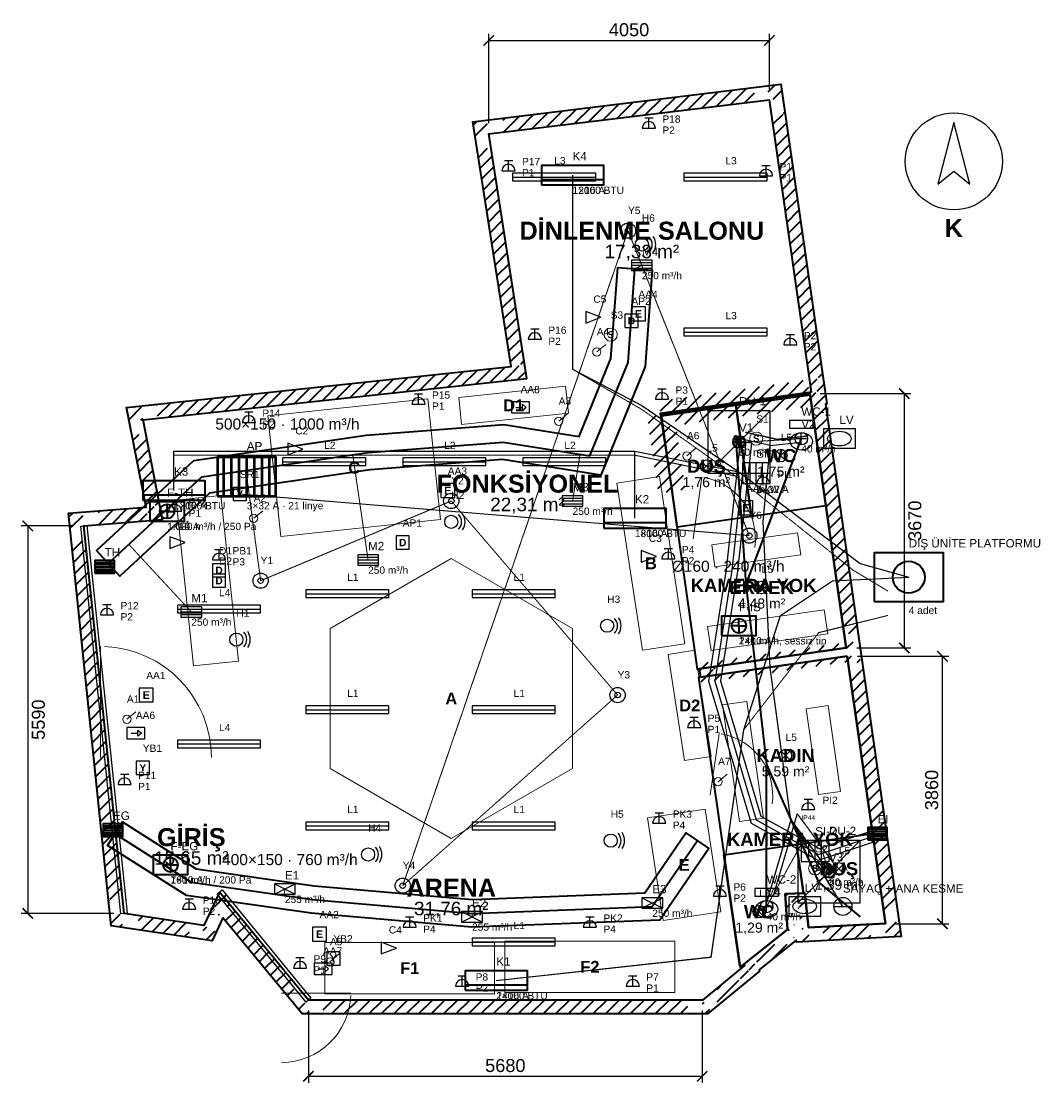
# Model space of a CAD drawing. Header units: millimetres. Extents: x -904 to 13833, y -1194 to 14122.
import ezdxf
from ezdxf.enums import TextEntityAlignment as Align

# ---------------------------------------------------------------- set-up
doc = ezdxf.new("R2010")
doc.units = ezdxf.units.MM
doc.linetypes.add('DASHED', pattern=[1.524, 1.27, -0.254])
for name, color, linetype, lineweight in [('A-CEPHE', 5, 'Continuous', 25), ('A-DUVAR-MEVCUT', 8, 'Continuous', 35), ('A-DUVAR-YENI', 1, 'Continuous', 35), ('A-EKIPMAN', 9, 'Continuous', 18), ('A-KAPI', 8, 'Continuous', 18), ('A-MOBILYA', 9, 'Continuous', 18), ('A-YAZI', 8, 'Continuous', 13), ('E-AYD-ACIL', 3, 'Continuous', 25), ('E-AYD-ANAHTAR', 2, 'Continuous', 18), ('E-AYD-ARMATUR', 2, 'Continuous', 25), ('E-AYD-DOWNLIGHT', 2, 'Continuous', 25), ('E-KUVVET-CIHAZ', 5, 'Continuous', 25), ('E-KUVVET-PRIZ', 5, 'Continuous', 25), ('E-PANO', 7, 'Continuous', 50), ('E-YAZI', 7, 'Continuous', 13), ('E-ZAYIF-KAMERA', 6, 'Continuous', 25), ('E-ZAYIF-LINYE', 6, 'DASHED', 13), ('E-ZAYIF-SES', 6, 'Continuous', 25), ('E-ZAYIF-VERI', 6, 'Continuous', 25), ('E-ZAYIF-YANGIN', 1, 'Continuous', 25), ('G-KUZEY', 7, 'Continuous', 25), ('G-OLCU', 7, 'Continuous', 13), ('M-HAVA-BESLEME', 3, 'Continuous', 35), ('M-HAVA-BRANSMAN', 3, 'DASHED', 18), ('M-HAVA-CIHAZ', 2, 'Continuous', 35), ('M-HAVA-EGZOZ', 1, 'Continuous', 35), ('M-HAVA-ISLAK', 6, 'Continuous', 25), ('M-HAVA-MENFEZ', 3, 'Continuous', 25), ('M-KLIMA-BAKIR', 4, 'Continuous', 25), ('M-KLIMA-DIS', 4, 'Continuous', 35), ('M-KLIMA-DRENAJ', 4, 'DASHED', 18), ('M-KLIMA-IC', 4, 'Continuous', 35), ('M-SIHHI-CIHAZ', 8, 'Continuous', 25), ('M-SIHHI-PIS', 8, 'Continuous', 35), ('M-SIHHI-SICAK', 30, 'DASHED', 25), ('M-SIHHI-TEMIZ', 5, 'Continuous', 25), ('M-YAZI', 7, 'Continuous', 13)]:
    doc.layers.add(name, color=color, linetype=linetype, lineweight=lineweight)
doc.styles.add('GYM', font='arial.ttf')
doc.styles.add('GYM-B', font='arialbd.ttf')
doc.dimstyles.new('GYM-75', dxfattribs={"dimscale": 75, "dimtxt": 2.5, "dimasz": 2, "dimexe": 1.25, "dimexo": 2, "dimgap": 0.8, "dimtad": 1, "dimdec": 0, "dimtxsty": 'GYM', "dimblk": 'ARCHTICK', "dimcen": 2.5, "dimclrt": 7, "dimazin": 3, "dimtfac": 1, "dimtmove": 0, "dimatfit": 3})

# ---------------------------------------------------------------- blocks, each defined once
blk = doc.blocks.new('G_KUZEY')
blk.add_lwpolyline([(0, 560), (-230, -330), (0, -140), (230, -330)], close=True)
blk.add_circle((0, 0), 700)
at = {"style": 'GYM-B'}
blk.add_text('K', height=260, dxfattribs=at).set_placement((0, -960), align=Align.MIDDLE_CENTER)
blk = doc.blocks.new('_ARCHTICK')
at = {"color": 0, "linetype": 'BYBLOCK', "const_width": 0.15}
blk.add_lwpolyline([(-0.5, -0.5), (0.5, 0.5)], dxfattribs=at)
blk = doc.blocks.new('M_MENFEZ_BESLEME')
for p, q in [((-150, 40), (150, 40)), ((-150, 0), (150, 0)), ((-150, -40), (150, -40))]:
    blk.add_line(p, q)
blk.add_lwpolyline([(-150, -75), (150, -75), (150, 75), (-150, 75)], close=True)
at = {"style": 'GYM'}
for tag, p, height in [('KOD', (0, 140), 120), ('DEBI', (0, -200), 105)]:
    blk.add_attdef(tag, p, '', height=height, dxfattribs=at)
blk = doc.blocks.new('M_MENFEZ_EGZOZ')
for p, q in [((-150, -75), (150, 75)), ((-150, 75), (150, -75))]:
    blk.add_line(p, q)
blk.add_lwpolyline([(-150, -75), (150, -75), (150, 75), (-150, 75)], close=True)
at = {"style": 'GYM'}
for tag, p, height in [('KOD', (0, 140), 120), ('DEBI', (0, -200), 105)]:
    blk.add_attdef(tag, p, '', height=height, dxfattribs=at)
blk = doc.blocks.new('M_VALF')
for p, q in [((-90, 0), (90, 0)), ((0, -90), (0, 90))]:
    blk.add_line(p, q)
blk.add_circle((0, 0), 90)
at = {"style": 'GYM'}
for tag, p, height in [('KOD', (0, 150), 120), ('DEBI', (0, -200), 105)]:
    blk.add_attdef(tag, p, '', height=height, dxfattribs=at)
blk = doc.blocks.new('M_FAN')
for q in [(-105, 0), (0, 105), (105, 0), (0, -105)]:
    blk.add_line((0, 0), q)
blk.add_lwpolyline([(-250, -140), (250, -140), (250, 140), (-250, 140)], close=True)
blk.add_circle((0, 0), 105)
at = {"style": 'GYM'}
for tag, p, height in [('KOD', (0, 210), 120), ('TANIM', (0, -270), 105)]:
    blk.add_attdef(tag, p, '', height=height, dxfattribs=at)
blk = doc.blocks.new('M_PANJUR')
for p, q in [((-140, 64), (140, 64)), ((-140, 32), (140, 32)), ((-140, 0), (140, 0)), ((-140, -32), (140, -32)), ((-140, -64), (140, -64))]:
    blk.add_line(p, q)
blk.add_lwpolyline([(-140, -90), (140, -90), (140, 90), (-140, 90)], close=True)
at = {"style": 'GYM'}
blk.add_attdef('KOD', (0, 150), '', height=120, dxfattribs=at)
blk = doc.blocks.new('M_KLIMA_IC')
blk.add_line((-450, -60), (450, -60))
blk.add_lwpolyline([(-450, -140), (450, -140), (450, 140), (-450, 140)], close=True)
at = {"style": 'GYM'}
for tag, p, height in [('KOD', (0, 215), 120), ('KAPASITE', (0, -270), 105)]:
    blk.add_attdef(tag, p, '', height=height, dxfattribs=at)
blk = doc.blocks.new('M_KLIMA_DIS')
blk.add_lwpolyline([(-500, -350), (500, -350), (500, 350), (-500, 350)], close=True)
blk.add_circle((0, 0), 230)
at = {"style": 'GYM'}
for tag, p, height in [('KOD', (0, 430), 120), ('ADET', (0, -530), 105)]:
    blk.add_attdef(tag, p, '', height=height, dxfattribs=at)
blk = doc.blocks.new('M_KLOZET')
blk.add_lwpolyline([(-170, 150), (170, 150), (170, 260), (-170, 260)], close=True)
blk.add_ellipse((0, -40), major_axis=(160, 0), ratio=0.78)
at = {"style": 'GYM'}
blk.add_attdef('KOD', (0, 330), '', height=120, dxfattribs=at)
blk = doc.blocks.new('M_LAVABO')
blk.add_lwpolyline([(-230, -140), (230, -140), (230, 140), (-230, 140)], close=True)
blk.add_ellipse((0, 0), major_axis=(170, 0), ratio=0.62)
at = {"style": 'GYM'}
blk.add_attdef('KOD', (0, 210), '', height=120, dxfattribs=at)
blk = doc.blocks.new('M_DUS')
blk.add_line((-450, -450), (450, 450))
blk.add_lwpolyline([(-450, -450), (450, -450), (450, 450), (-450, 450)], close=True)
blk.add_circle((0, 0), 80)
at = {"style": 'GYM'}
blk.add_attdef('KOD', (0, 530), '', height=120, dxfattribs=at)
blk = doc.blocks.new('M_SUZGEC')
blk.add_lwpolyline([(-75, -75), (75, -75), (75, 75), (-75, 75)], close=True)
blk.add_circle((0, 0), 42)
blk = doc.blocks.new('M_ISITICI')
for p, q in [((-90, -150), (-90, 150)), ((0, -150), (0, 150)), ((90, -150), (90, 150))]:
    blk.add_line(p, q)
blk.add_lwpolyline([(-200, -150), (200, -150), (200, 150), (-200, 150)], close=True)
at = {"style": 'GYM'}
for tag, p, height in [('KOD', (0, 225), 120), ('GUC', (0, -285), 105)]:
    blk.add_attdef(tag, p, '', height=height, dxfattribs=at)
blk = doc.blocks.new('M_SAYAC')
blk.add_line((-130, 0), (130, 0))
blk.add_circle((0, 0), 130)
at = {"style": 'GYM'}
blk.add_attdef('KOD', (0, 200), '', height=120, dxfattribs=at)
blk = doc.blocks.new('E_ARMATUR_LINEER')
blk.add_line((-600, 0), (600, 0))
blk.add_lwpolyline([(-600, -55), (600, -55), (600, 55), (-600, 55)], close=True)
at = {"style": 'GYM'}
blk.add_attdef('LINYE', (0, 185), '', height=105, dxfattribs=at)
blk = doc.blocks.new('E_DOWNLIGHT')
for p, q in [((-64, -64), (64, 64)), ((-64, 64), (64, -64))]:
    blk.add_line(p, q)
blk.add_circle((0, 0), 90)
at = {"style": 'GYM'}
blk.add_attdef('LINYE', (0, 210), '', height=105, dxfattribs=at)
blk = doc.blocks.new('E_ACIL')
blk.add_lwpolyline([(-100, -100), (100, -100), (100, 100), (-100, 100)], close=True)
at = {"style": 'GYM-B'}
blk.add_text('E', height=110, dxfattribs=at).set_placement((0, 0), align=Align.MIDDLE_CENTER)
at = {"style": 'GYM'}
blk.add_attdef('KOD', (0, 230), '', height=105, dxfattribs=at)
blk = doc.blocks.new('E_YONLENDIRME')
for points in [[(-130, -80), (130, -80), (130, 80), (-130, 80)], [(30, 45), (80, 0), (30, -45)]]:
    blk.add_lwpolyline(points, close=True)
blk.add_lwpolyline([(-70, 0), (30, 0)])
at = {"style": 'GYM'}
blk.add_attdef('KOD', (0, 205), '', height=105, dxfattribs=at)
blk = doc.blocks.new('E_ANAHTAR')
blk.add_line((0, 0), (130, 110))
blk.add_circle((0, 0), 60)
at = {"style": 'GYM'}
blk.add_attdef('KOD', (0, 240), '', height=105, dxfattribs=at)
blk = doc.blocks.new('E_SENSOR')
blk.add_circle((0, 0), 95)
at = {"style": 'GYM-B'}
blk.add_text('S', height=100, dxfattribs=at).set_placement((0, 0), align=Align.MIDDLE_CENTER)
at = {"style": 'GYM'}
blk.add_attdef('KOD', (0, 230), '', height=105, dxfattribs=at)
blk = doc.blocks.new('E_PRIZ')
for p, q in [((-95, 0), (95, 0)), ((-60, 150), (60, 150)), ((0, 0), (0, 150))]:
    blk.add_line(p, q)
blk.add_arc((0, 0), 95, 0, 180)
at = {"style": 'GYM'}
for tag, p in [('KOD', (195, 80)), ('LINYE', (195, -80))]:
    blk.add_attdef(tag, p, '', height=105, dxfattribs=at)
blk = doc.blocks.new('E_PRIZ_IP44')
for p, q in [((-95, 0), (95, 0)), ((-60, 150), (60, 150)), ((0, 0), (0, 150))]:
    blk.add_line(p, q)
blk.add_arc((0, 0), 95, 0, 180)
at = {"style": 'GYM'}
blk.add_text('IP44', height=70, dxfattribs=at).set_placement((0, -120), align=Align.MIDDLE_CENTER)
blk.add_attdef('KOD', (205, 80), '', height=105, dxfattribs=at)
blk = doc.blocks.new('E_KAMERA')
blk.add_lwpolyline([(-110, -85), (110, 0), (-110, 85)], close=True)
at = {"style": 'GYM'}
blk.add_attdef('KOD', (0, 210), '', height=105, dxfattribs=at)
blk = doc.blocks.new('E_HOPARLOR')
blk.add_circle((0, 0), 95)
for radius, start, end in [(150, -45, 45), (200, -35, 35)]:
    blk.add_arc((0, 0), radius, start, end)
at = {"style": 'GYM'}
blk.add_attdef('KOD', (0, 330), '', height=105, dxfattribs=at)
blk = doc.blocks.new('E_VERI')
blk.add_lwpolyline([(-95, -95), (95, -95), (95, 95), (-95, 95)], close=True)
at = {"style": 'GYM-B'}
blk.add_text('D', height=105, dxfattribs=at).set_placement((0, 0), align=Align.MIDDLE_CENTER)
at = {"style": 'GYM'}
blk.add_attdef('KOD', (0, 230), '', height=105, dxfattribs=at)
blk = doc.blocks.new('E_DEDEKTOR')
for radius in [110, 40]:
    blk.add_circle((0, 0), radius)
at = {"style": 'GYM'}
blk.add_attdef('KOD', (0, 240), '', height=105, dxfattribs=at)
blk = doc.blocks.new('E_YANGIN_BUTON')
blk.add_lwpolyline([(-95, -95), (95, -95), (95, 95), (-95, 95)], close=True)
at = {"style": 'GYM-B'}
blk.add_text('Y', height=105, dxfattribs=at).set_placement((0, 0), align=Align.MIDDLE_CENTER)
at = {"style": 'GYM'}
blk.add_attdef('KOD', (0, 230), '', height=105, dxfattribs=at)
blk = doc.blocks.new('E_PANO')
for p, q in [((-330, -280), (-330, 280)), ((-220, -280), (-220, 280)), ((-110, -280), (-110, 280)), ((0, -280), (0, 280)), ((110, -280), (110, 280)), ((220, -280), (220, 280)), ((330, -280), (330, 280))]:
    blk.add_line(p, q)
blk.add_lwpolyline([(-420, -280), (420, -280), (420, 280), (-420, 280)], close=True)
at = {"style": 'GYM'}
for tag, p, height in [('KOD', (0, 380), 120), ('TANIM', (0, -470), 105)]:
    blk.add_attdef(tag, p, '', height=height, dxfattribs=at)

msp = doc.modelspace()

# ---------------------------------------------------------------- hatches: boundary and pattern name
at = {"layer": 'A-DUVAR-MEVCUT'}
h = msp.add_hatch(dxfattribs=at)
h.set_pattern_fill('ANSI31', scale=40)
h.paths.add_polyline_path([(11012, 4959), (11563, 1104), (11761, 1132.3), (11210, 4987.3)])
h.paths.add_polyline_path([(11353, 1093), (11563, 1104), (11533, 1314), (11735, 1314), (11773, 1048.3), (11773, 914.7), (11377.4, 894), (11353, 894)])
h.paths.add_polyline_path([(11563, 1104), (10456, 1046), (10466.5, 846.3), (11573.5, 904.3)])
h.paths.add_polyline_path([(10432.3, 1256), (10456, 1046), (10666, 1057), (10666, 856.7), (10278.4, 836.4), (10275.5, 862.3), (10246, 838.7), (10246, 1256)])
h.paths.add_polyline_path([(10456, 1046), (10400, 1542), (10201.3, 1519.6), (10257.3, 1023.6)])
h.paths.add_polyline_path([(10190, 1332), (10190, 1534.6), (10400, 1542), (10423.7, 1332)])
h.paths.add_polyline_path([(10400, 1542), (10116, 1532), (10123, 1332.1), (10407, 1342.1)])
h.paths.add_polyline_path([(10326, 1322), (10129.9, 1322), (10116, 1532), (10326, 1539.4)])
h.paths.add_polyline_path([(10116, 1532), (10150, 1018), (10349.6, 1031.2), (10315.6, 1545.2)])
h.paths.add_polyline_path([(9940, 850.4), (10150, 1018), (10136.1, 1228), (10360, 1228), (10360, 840.7), (10278.4, 836.4), (10275.5, 862.3), (10207.5, 808), (9940, 808)])
h.paths.add_polyline_path([(10150, 1018), (9527.5, 521.1), (9652.2, 364.8), (10274.8, 861.7)])
h.paths.add_polyline_path([(9317.5, 322.8), (9531, 498), (9527.5, 521.1), (9737.5, 688.7), (9737.5, 408.7), (9618.5, 311.1), (9317.5, 311.1)])
h.paths.add_polyline_path([(9527.5, 521.1), (9531, 498), (9728.7, 528.2), (9725.2, 551.3)])
h.paths.add_polyline_path([(9321, 325.7), (9531, 498), (9527.5, 521.1), (9741, 691.5), (9741, 411.6), (9590.4, 288), (9321, 288)])
h.paths.add_polyline_path([(9531, 498), (8924, 0), (9050.9, -154.6), (9657.9, 343.4)])
h.paths.add_polyline_path([(9134, -86.4), (8995.5, -200), (8714, -200), (8714, 0), (8924, 0), (9134, 172.3)])
h.paths.add_polyline_path([(8924, 0), (3241, 0), (3241, -200), (8924, -200)])
h.paths.add_polyline_path([(3067.6, 210), (3241, 0), (3451, 0), (3451, -200), (3146.8, -200), (3031, -59.8), (3031, 210)])
h.paths.add_polyline_path([(3241, 0), (1957, 1555), (1802.8, 1427.7), (3086.8, -127.3)])
h.paths.add_polyline_path([(1858.6, 1345), (1957, 1555), (2130.4, 1345)])
h.paths.add_polyline_path([(1957, 1555), (1732, 1075), (1913.1, 990.1), (2138.1, 1470.1)])
h.paths.add_polyline_path([(1522, 904.1), (1522, 1106.3), (1732, 1075), (1830.4, 1285), (1942, 1285), (1942, 1051.8), (1854.4, 865), (1784.2, 865)])
h.paths.add_polyline_path([(1732, 1075), (579, 1247), (549.5, 1049.2), (1702.5, 877.2)])
h.paths.add_polyline_path([(557.3, 1457), (579, 1247), (789, 1215.7), (789, 1037), (631.2, 1037), (396, 1072.1), (369, 1333.3), (369, 1457)])
h.paths.add_polyline_path([(579, 1247), (0, 6840), (-198.9, 6819.4), (380.1, 1226.4)])
h.paths.add_polyline_path([(210, 6856.8), (0, 6840), (21.7, 6630), (-179.3, 6630), (-210, 6926.3), (-210, 7023.8), (116.8, 7050), (210, 7050)])
h.paths.add_polyline_path([(0, 6840), (1136, 6931), (1120, 7130.4), (-16, 7039.4)])
h.paths.add_polyline_path([(1094.8, 7141), (1136, 6931), (926, 6914.2), (926, 7141)])
h.paths.add_polyline_path([(1136, 6931), (853, 8372), (656.7, 8333.5), (939.7, 6892.5)])
h.paths.add_polyline_path([(1063, 8394.5), (853, 8372), (894.2, 8162), (690.4, 8162), (643, 8403.5), (643, 8550.7), (935.7, 8582), (1063, 8582)])
h.paths.add_polyline_path([(853, 8372), (6392, 8965), (6370.7, 9163.9), (831.7, 8570.9)])
h.paths.add_polyline_path([(6359.2, 9175), (6392, 8965), (6182, 8942.5), (6182, 9175)])
h.paths.add_polyline_path([(6392, 8965), (5840, 12499), (5642.4, 12468.1), (6194.4, 8934.1)])
h.paths.add_polyline_path([(6050, 12524.5), (5840, 12499), (5872.8, 12289), (5670.4, 12289), (5630, 12547.5), (5630, 12675), (5910.3, 12709), (6050, 12709)])
h.paths.add_polyline_path([(5840, 12499), (9885, 12990), (9860.9, 13188.5), (5815.9, 12697.5)])
h.paths.add_polyline_path([(9915.2, 12780), (9885, 12990), (9675, 12964.5), (9675, 13166), (9955.3, 13200), (10056.9, 13200), (10095, 12934.7), (10095, 12780)])
h.paths.add_polyline_path([(9885, 12990), (10491, 8771), (10689, 8799.4), (10083, 13018.4)])
h.paths.add_polyline_path([(10500.3, 8561), (10473, 8753), (10281, 8725.3), (10281, 8741.2), (10491, 8771), (10460.8, 8981), (10662.9, 8981), (10701, 8715.7), (10701, 8598.8), (10697.1, 8598.2), (10701, 8570.5), (10701, 8561)])
h.paths.add_polyline_path([(10491, 8771), (8314, 8462), (8342.1, 8264), (10519.1, 8573)])
h.paths.add_polyline_path([(8524, 8472.1), (8329, 8444), (8356.2, 8252), (8346.1, 8252), (8314, 8462), (8524, 8491.8)])
h.paths.add_polyline_path([(8314, 8462), (8485.6, 7338.9), (8683.3, 7369.1), (8511.7, 8492.2)])
h.paths.add_polyline_path([(8455.9, 7548.9), (8485.6, 7338.9), (8453.5, 7548.9)])
h.paths.add_polyline_path([(8485.6, 7338.9), (8329, 8444), (8131, 8415.9), (8287.6, 7310.9)])
h.paths.add_polyline_path([(8539, 8474.3), (8329, 8444), (8358.8, 8234), (8348.8, 8234), (8314, 8462), (8539, 8493.9)])
h.paths.add_polyline_path([(8329, 8444), (10473, 8753), (10444.5, 8951), (8300.5, 8642)])
h.paths.add_polyline_path([(10502.9, 8543), (10473, 8753), (10263, 8722.7), (10263, 8738.6), (10491, 8771), (10463.4, 8963), (10665.5, 8963), (10683, 8841), (10683, 8543)])
h.paths.add_polyline_path([(10473, 8753), (10996, 5080), (11194, 5108.2), (10671, 8781.2)])
h.paths.add_polyline_path([(11024.7, 4870), (11012, 4959), (10786, 4926.8), (10786, 5050.2), (10996, 5080), (10966.1, 5290), (11168.1, 5290), (11206, 5023.9), (11206, 4870)])
h.paths.add_polyline_path([(10996, 5080), (8876.8, 4779), (8904.9, 4580.9), (11024.1, 4882)])
h.paths.add_polyline_path([(9086.8, 4685.1), (8895.3, 4657.9), (8876.8, 4779), (9086.8, 4808.8)])
h.paths.add_polyline_path([(8876.8, 4779), (8895.3, 4657.9), (9093, 4688.1), (9074.5, 4809.2)])
h.paths.add_polyline_path([(9105.3, 4687.8), (8895.3, 4657.9), (8876.8, 4779), (9105.3, 4811.4)])
h.paths.add_polyline_path([(8895.3, 4657.9), (11012, 4959), (10983.8, 5157), (8867.1, 4855.9)])
h.paths.add_polyline_path([(11042, 4749), (11012, 4959), (10802, 4929.1), (10802, 5052.4), (10996, 5080), (10983.3, 5169), (11185.3, 5169), (11222, 4911.6), (11222, 4910.1), (11221, 4910), (11222, 4903.3), (11222, 4749)])

# ---------------------------------------------------------------- linework, layer by layer
at = {"layer": 'A-CEPHE'}
for points in [[(-44.8, 6835.4), (44.8, 6844.6), (624.8, 1254.6), (535.2, 1245.4)], [(3274.8, 28.5), (3205.2, -28.5), (1925.2, 1531.5), (1994.8, 1588.5)]]:
    msp.add_lwpolyline(points, close=True, dxfattribs=at)
at = {"layer": 'A-DUVAR-MEVCUT'}
for points in [[(11221, 4910), (11791.9, 915.7), (10278.4, 836.4), (10275.5, 862.3), (9742.7, 436.9), (9745.9, 415.6), (8995.5, -200), (3146.8, -200), (2004, 1184), (1849.9, 855.2), (396, 1072.1), (-220, 7023), (896.5, 7112.5), (614.7, 8547.6), (6162, 9141.5), (5610.5, 12672.6), (10055.1, 13212.1), (10717.5, 8601.1), (10697.1, 8598.2), (11222.2, 4910.1)], [(11012, 4959), (11563, 1104), (10456, 1046), (10400, 1542), (10116, 1532), (10150, 1018), (9527.5, 521.1), (9531, 498), (8924, 0), (3241, 0), (1957, 1555), (1732, 1075), (579, 1247), (0, 6840), (1136, 6931), (853, 8372), (6392, 8965), (5840, 12499), (9885, 12990), (10491, 8771), (8314, 8462), (8485.6, 7338.9), (8329, 8444), (10473, 8753), (10996, 5080), (8876.8, 4779), (8895.3, 4657.9)]]:
    msp.add_lwpolyline(points, close=True, dxfattribs=at)
at = {"layer": 'A-DUVAR-YENI'}
for points in [[(10473, 8753), (8329, 8444), (8849, 4775), (10996, 5080)], [(10475.8, 8733.2), (10704.2, 7129.4), (9632.7, 6976.8), (9404.3, 8580.6)], [(9403.3, 8580.5), (9631.7, 6976.7), (8558.6, 6823.9), (8331.3, 8427.8)], [(11012, 4959), (8868, 4654), (9466, 472), (10150, 1018), (10116, 1532), (10400, 1542), (10456, 1046), (11563, 1104)], [(11377.5, 2402), (11563, 1104), (10456, 1046), (10400, 1542), (10381.8, 1541.4), (10281.1, 2245.2)], [(10280.1, 2245.1), (10380.8, 1541.3), (10116, 1532), (10150, 1018), (9496.8, 496.6), (9463.2, 491.8), (9233.9, 2095.5)]]:
    msp.add_lwpolyline(points, close=True, dxfattribs=at)
at = {"layer": 'A-EKIPMAN'}
for points in [[(6991.3, 8468.5), (6949.9, 8856.3), (5408.7, 8691.5), (5450.1, 8303.7)], [(4960.5, 8673.3), (2653.6, 8426.8), (2839.5, 6686.7), (5146.4, 6933.2)], [(8301.9, 7552.9), (7689, 7459.1), (8058.1, 5047.1), (8671, 5140.9)], [(5300, 6369.9), (3550.7, 5359.9), (3550.7, 3340.1), (5300, 2330.1), (7049.3, 3340.1), (7049.3, 5359.9)], [(8815.5, 5045.6), (8430, 4986.6), (8664.5, 3454.4), (9050, 3513.4)], [(9188.6, 1272.2), (8961.7, 2754.9), (8131.4, 2627.8), (8358.3, 1145.1)], [(5925, 90), (5925, 830), (3475, 830), (3475, 90)], [(8525, 110), (8525, 850), (6075, 850), (6075, 110)]]:
    msp.add_lwpolyline(points, close=True, dxfattribs=at)
at = {"layer": 'A-KAPI'}
for p, q in [((8787.4, 6654.4), (8912.6, 7545.6)), ((240, 3500), (240, 5100)), ((9037.4, 2954.4), (9162.6, 3845.6)), ((2850, 100), (3850, 100))]:
    msp.add_line(p, q, dxfattribs=at)
for centre, radius, start, end in [((8787.4, 6654.4), 900, -8, 80), ((240, 3500), 1600, 0, 88), ((9037.4, 2954.4), 900, -8, 80), ((2850, 100), 1000, -90, -2)]:
    msp.add_arc(centre, radius, start, end, dxfattribs=at)
at = {"layer": 'A-MOBILYA'}
for points in [[(1977.8, 7277.4), (1331.3, 7209.5), (1582.2, 4822.6), (2228.7, 4890.5)], [(9058.5, 6566.5), (9103.5, 6249.7), (10341, 6425.5), (10296, 6742.3)], [(8998.1, 5391.3), (9047.4, 5044.8), (10730.5, 5283.9), (10681.2, 5630.4)], [(9561.8, 4306.6), (9215.3, 4257), (9456, 2574.1), (9802.5, 2623.7)], [(10737, 4247.3), (10420.3, 4202), (10597.2, 2964.6), (10914, 3009.9)]]:
    msp.add_lwpolyline(points, close=True, dxfattribs=at)
at = {"layer": 'E-ZAYIF-LINYE'}
msp.add_lwpolyline([(2350, 7550), (2550, 6050), (5300, 7200), (7700, 4400), (4600, 1650), (7850, 11100), (9600, 6700), (2250, 7300)], dxfattribs=at)
at = {"layer": 'M-HAVA-BESLEME'}
msp.add_lwpolyline([(1587.1, 7786.2), (4072.3, 8148.6), (6060.3, 8301.5), (7143.4, 8128.2), (7603.6, 9257.8), (7700.7, 10568.5), (8199.3, 10531.5), (8096.4, 9142.2), (7456.6, 7571.8), (6039.7, 7798.5), (4127.7, 7651.4), (1812.9, 7313.8), (519.9, 6116.6), (180.1, 6483.4)], close=True, dxfattribs=at)
msp.add_lwpolyline([(350, 6300), (1700, 7550), (4100, 7900), (6050, 8050), (7300, 7850), (7850, 9200), (7950, 10550)], dxfattribs=at)
at = {"layer": 'M-HAVA-BRANSMAN'}
for p, q in [((7950, 10550), (8050, 10600)), ((9548.8, 8039.3), (9450, 8050)), ((9550, 8050), (10350, 8100)), ((3878.7, 7867.7), (4100, 6350)), ((7157.6, 7872.8), (7050, 7200)), ((647.1, 6575.1), (1550, 5600)), ((10345.3, 2241.5), (9850, 1350)), ((10660, 2120), (10750, 1850)), ((2887, 1509), (2900, 1600)), ((8223.3, 1384.1), (8200, 1400)), ((5600, 1250), (5600, 1200))]:
    msp.add_line(p, q, dxfattribs=at)
at = {"layer": 'M-HAVA-EGZOZ'}
msp.add_lwpolyline([(1621, 1891.9), (3322.8, 1648.8), (5604.8, 1450.3), (8091.8, 1546), (8684.9, 2412.9), (9015.1, 2187.1), (8308.2, 1154), (5595.2, 1049.7), (3277.2, 1251.2), (1479, 1508.1), (342.6, 2231.3), (557.4, 2568.7)], close=True, dxfattribs=at)
msp.add_lwpolyline([(450, 2400), (1550, 1700), (3300, 1450), (5600, 1250), (8200, 1350), (8850, 2300)], dxfattribs=at)
at = {"layer": 'M-HAVA-ISLAK'}
msp.add_lwpolyline([(9429.3, 6189.5), (9181.8, 4605.6), (9767.3, 2654.1), (10608.1, 2187), (11324.7, 2425.9), (11375.3, 2274.1), (10591.9, 2013), (9632.7, 2545.9), (9018.2, 4594.4), (9270.7, 6210.5), (9470.5, 8058.6), (9629.5, 8041.4)], close=True, dxfattribs=at)
msp.add_lwpolyline([(9550, 8050), (9350, 6200), (9100, 4600), (9700, 2600), (10600, 2100), (11350, 2350)], dxfattribs=at)
at = {"layer": 'M-KLIMA-BAKIR'}
for points in [[(7050, 11900), (7050, 9100), (8050, 8580), (9450, 7620), (11200, 6300), (11900, 6100)], [(1300, 7350), (1300, 7920), (5950, 7920), (7950, 7920), (9450, 7620), (11200, 6300), (11900, 6100)], [(7950, 6950), (7950, 7920), (9450, 7620), (11200, 6300), (11900, 6100)], [(5950, 280), (9050, 620), (9520, 3900), (10050, 5550), (10800, 6050), (11900, 6100)]]:
    msp.add_lwpolyline(points, dxfattribs=at)
at = {"layer": 'M-KLIMA-DRENAJ'}
for points in [[(7050, 11900), (7050, 9100), (8050, 8520), (9400, 7560), (11100, 6200), (11600, 5900)], [(1300, 7350), (1300, 7860), (5950, 7860), (7950, 7860), (9400, 7560), (11100, 6200), (11600, 5900)], [(7950, 6950), (7950, 7860), (9400, 7560), (11100, 6200), (11600, 5900)], [(5950, 280), (9050, 620), (9520, 3900), (10600, 5300), (11600, 5550)]]:
    msp.add_lwpolyline(points, dxfattribs=at)
at = {"layer": 'M-SIHHI-PIS'}
for points in [[(9400, 8150), (9550, 6000), (9850, 3400), (10600, 1700), (11200, 1200)], [(9450, 8050), (9400, 8150)], [(10350, 8100), (9550, 6000)], [(9850, 1350), (9850, 3400)], [(10750, 1850), (10600, 1700)]]:
    msp.add_lwpolyline(points, dxfattribs=at)
at = {"layer": 'M-SIHHI-SICAK'}
for points in [[(9990, 8090), (9540, 8190)], [(9990, 8090), (10440, 8140)], [(10290, 2690), (9940, 1490)], [(10290, 2690), (10840, 1940)]]:
    msp.add_lwpolyline(points, dxfattribs=at)
at = {"layer": 'M-SIHHI-TEMIZ'}
for points in [[(9900, 8000), (9450, 8100)], [(10950, 1350), (10200, 2600), (9900, 4800), (9800, 6900), (9900, 8000)], [(9900, 8000), (10350, 8050)], [(10200, 2600), (9850, 1400)], [(10200, 2600), (10750, 1850)]]:
    msp.add_lwpolyline(points, dxfattribs=at)

# ---------------------------------------------------------------- block references
at = {"layer": 'E-AYD-ACIL'}
for name, p, values in [('E_ACIL', (8000, 9900), {'KOD': 'AA4'}), ('E_YONLENDIRME', (6300, 8550), {'KOD': 'AA8'}), ('E_ACIL', (5250, 7350), {'KOD': 'AA3'}), ('E_ACIL', (9550, 7100), {'KOD': 'AA5'}), ('E_ACIL', (900, 4400), {'KOD': 'AA1'}), ('E_YONLENDIRME', (750, 3850), {'KOD': 'AA6'}), ('E_ACIL', (3400, 950), {'KOD': 'AA2'}), ('E_YONLENDIRME', (3450, 450), {'KOD': 'AA7'})]:
    msp.add_blockref(name, p, dxfattribs=at).add_auto_attribs(values)
at = {"layer": 'E-AYD-ANAHTAR'}
for name, p, values in [('E_SENSOR', (7600, 9600), {'KOD': 'S3'}), ('E_ANAHTAR', (7400, 9350), {'KOD': 'A4'}), ('E_ANAHTAR', (6850, 8350), {'KOD': 'A3'}), ('E_SENSOR', (9700, 8100), {'KOD': 'S1'}), ('E_ANAHTAR', (8700, 7850), {'KOD': 'A6'}), ('E_ANAHTAR', (2450, 6950), {'KOD': 'A2'}), ('E_ANAHTAR', (620, 4050), {'KOD': 'A1'}), ('E_ANAHTAR', (9150, 3150), {'KOD': 'A7'}), ('E_SENSOR', (10550, 1900), {'KOD': 'S2'}), ('E_ANAHTAR', (3550, 550), {'KOD': 'A5'})]:
    msp.add_blockref(name, p, dxfattribs=at).add_auto_attribs(values)
at = {"layer": 'E-AYD-ARMATUR'}
for p, values in [((6785.2, 11872.5), {'LINYE': 'L3'}), ((9255.7, 11872.5), {'LINYE': 'L3'}), ((9255.7, 9637.5), {'LINYE': 'L3'}), ((3466.4, 7765.5), {'LINYE': 'L2'}), ((5199.1, 7765.5), {'LINYE': 'L2'}), ((6931.9, 7765.5), {'LINYE': 'L2'}), ((3800, 5862.5), {'LINYE': 'L1'}), ((6200, 5862.5), {'LINYE': 'L1'}), ((1950, 5640.5), {'LINYE': 'L4'}), ((3800, 4187.5), {'LINYE': 'L1'}), ((6200, 4187.5), {'LINYE': 'L1'}), ((1950, 3694.8), {'LINYE': 'L4'}), ((3800, 2512.5), {'LINYE': 'L1'}), ((6200, 2512.5), {'LINYE': 'L1'}), ((6200, 837.5), {'LINYE': 'L1'})]:
    msp.add_blockref('E_ARMATUR_LINEER', p, dxfattribs=at).add_auto_attribs(values)
at = {"layer": 'E-AYD-DOWNLIGHT'}
for p in [(10054.2, 7855), (8981.2, 7702.2), (9777.1, 5951.4), (10122.7, 3528.5), (10890.8, 1893.6), (9742.1, 1275)]:
    msp.add_blockref('E_DOWNLIGHT', p, dxfattribs=at).add_auto_attribs({'LINYE': 'L5'})
at = {"layer": 'E-KUVVET-CIHAZ'}
for name, p, values in [('M_KLIMA_IC', (7050, 11900), {'KOD': 'K4', 'KAPASITE': '1×16 A'}), ('M_ISITICI', (9700, 7600), {'KOD': 'SI-1', 'GUC': '1×32 A'}), ('M_KLIMA_IC', (1300, 7350), {'KOD': 'K3', 'KAPASITE': '1×16 A'}), ('M_FAN', (1200, 7050), {'KOD': 'F-TH', 'TANIM': '1×10 A'}), ('M_KLIMA_IC', (7950, 6950), {'KOD': 'K2', 'KAPASITE': '1×16 A'}), ('M_FAN', (9450, 5400), {'KOD': 'F-IS', 'TANIM': '1×10 A'}), ('M_ISITICI', (10550, 2150), {'KOD': 'SI-2', 'GUC': '1×32 A'}), ('M_FAN', (1250, 1950), {'KOD': 'F-EG', 'TANIM': '1×10 A'}), ('M_KLIMA_IC', (5950, 280), {'KOD': 'K1', 'KAPASITE': '1×16 A'})]:
    msp.add_blockref(name, p, dxfattribs=at).add_auto_attribs(values)
at = {"layer": 'E-KUVVET-PRIZ'}
for name, p, values in [('E_PRIZ', (8150.8, 12578), {'KOD': 'P18', 'LINYE': 'P2'}), ('E_PRIZ', (6125.9, 11964.6), {'KOD': 'P17', 'LINYE': 'P1'}), ('E_PRIZ', (9840.9, 11890.7), {'KOD': 'P1', 'LINYE': 'P1'}), ('E_PRIZ', (6505.8, 9532.4), {'KOD': 'P16', 'LINYE': 'P2'}), ('E_PRIZ', (10190.9, 9453.9), {'KOD': 'P2', 'LINYE': 'P2'}), ('E_PRIZ', (4827.3, 8596.3), {'KOD': 'P15', 'LINYE': 'P1'}), ('E_PRIZ', (8340.5, 8667.8), {'KOD': 'P3', 'LINYE': 'P1'}), ('E_PRIZ', (2379.6, 8334.3), {'KOD': 'P14', 'LINYE': 'P2'}), ('E_PRIZ_IP44', (9800, 7450), {'KOD': 'PI1'}), ('E_PRIZ', (1316, 7052.1), {'KOD': 'P13', 'LINYE': 'P1'}), ('E_PRIZ', (1950, 6350), {'KOD': 'PB1', 'LINYE': 'P3'}), ('E_PRIZ', (8432.1, 6365.3), {'KOD': 'P4', 'LINYE': 'P2'}), ('E_PRIZ', (333.9, 5557.1), {'KOD': 'P12', 'LINYE': 'P2'}), ('E_PRIZ', (8803.9, 3931.8), {'KOD': 'P5', 'LINYE': 'P1'}), ('E_PRIZ', (587.4, 3108.4), {'KOD': 'P11', 'LINYE': 'P1'}), ('E_PRIZ_IP44', (10450, 2750), {'KOD': 'PI2'}), ('E_PRIZ', (8300, 2550), {'KOD': 'PK3', 'LINYE': 'P4'}), ('E_PRIZ', (9175.8, 1498.4), {'KOD': 'P6', 'LINYE': 'P2'}), ('E_PRIZ', (1519.8, 1308.9), {'KOD': 'P10', 'LINYE': 'P2'}), ('E_PRIZ', (4700, 1050), {'KOD': 'PK1', 'LINYE': 'P4'}), ('E_PRIZ', (7300, 1050), {'KOD': 'PK2', 'LINYE': 'P4'}), ('E_PRIZ', (3119, 461.9), {'KOD': 'P9', 'LINYE': 'P1'}), ('E_PRIZ', (5457.3, 200), {'KOD': 'P8', 'LINYE': 'P2'}), ('E_PRIZ', (7919.1, 200), {'KOD': 'P7', 'LINYE': 'P1'})]:
    msp.add_blockref(name, p, dxfattribs=at).add_auto_attribs(values)
at = {"layer": 'E-PANO'}
msp.add_blockref('E_PANO', (2350, 7550), dxfattribs=at).add_auto_attribs({'KOD': 'AP', 'TANIM': '3×32 A · 21 linye'})
at = {"layer": 'E-ZAYIF-KAMERA'}
for p, values in [((7350, 9850), {'KOD': 'C5'}), ((3050, 7950), {'KOD': 'C2'}), ((1350, 6600), {'KOD': 'C1'}), ((8150, 6400), {'KOD': 'C3'}), ((4400, 750), {'KOD': 'C4'})]:
    msp.add_blockref('E_KAMERA', p, dxfattribs=at).add_auto_attribs(values)
at = {"layer": 'E-ZAYIF-SES'}
for p, values in [((8050, 10900), {'KOD': 'H6'}), ((5300, 6900), {'KOD': 'H2'}), ((7550, 5400), {'KOD': 'H3'}), ((2200, 5200), {'KOD': 'H1'}), ((7600, 2300), {'KOD': 'H5'}), ((4100, 2100), {'KOD': 'H4'})]:
    msp.add_blockref('E_HOPARLOR', p, dxfattribs=at).add_auto_attribs(values)
at = {"layer": 'E-ZAYIF-VERI'}
for p, values in [((7900, 9800), {'KOD': 'AP2'}), ((4600, 6600), {'KOD': 'AP1'}), ((1950, 6200), {'KOD': 'D1'}), ((1950, 6050), {'KOD': 'D2'})]:
    msp.add_blockref('E_VERI', p, dxfattribs=at).add_auto_attribs(values)
at = {"layer": 'E-ZAYIF-YANGIN'}
for name, p, values in [('E_DEDEKTOR', (7850, 11100), {'KOD': 'Y5'}), ('E_YANGIN_BUTON', (2250, 7300), {'KOD': 'SR1'}), ('E_DEDEKTOR', (5300, 7200), {'KOD': 'Y2'}), ('E_DEDEKTOR', (9600, 6700), {'KOD': 'Y6'}), ('E_DEDEKTOR', (2550, 6050), {'KOD': 'Y1'}), ('E_DEDEKTOR', (7700, 4400), {'KOD': 'Y3'}), ('E_YANGIN_BUTON', (850, 3350), {'KOD': 'YB1'}), ('E_DEDEKTOR', (4600, 1650), {'KOD': 'Y4'}), ('E_YANGIN_BUTON', (3600, 600), {'KOD': 'YB2'})]:
    msp.add_blockref(name, p, dxfattribs=at).add_auto_attribs(values)
at = {"layer": 'G-KUZEY'}
msp.add_blockref('G_KUZEY', (12550, 12100), dxfattribs=at)
at = {"layer": 'M-HAVA-CIHAZ'}
for name, p, values in [('M_FAN', (1200, 7050), {'KOD': 'F-TH', 'TANIM': '1.000 m³/h / 250 Pa'}), ('M_PANJUR', (300, 6250), {'KOD': 'TH'}), ('M_FAN', (9450, 5400), {'KOD': 'F-IS', 'TANIM': '240 m³/h, sessiz tip'}), ('M_PANJUR', (420, 2450), {'KOD': 'EG'}), ('M_PANJUR', (11450, 2400), {'KOD': 'EI'}), ('M_FAN', (1250, 1950), {'KOD': 'F-EG', 'TANIM': '760 m³/h / 200 Pa'})]:
    msp.add_blockref(name, p, dxfattribs=at).add_auto_attribs(values)
at = {"layer": 'M-HAVA-MENFEZ'}
for name, p, values in [('M_MENFEZ_BESLEME', (8050, 10600), {'KOD': 'M4', 'DEBI': '250 m³/h'}), ('M_VALF', (9450, 8050), {'KOD': 'V1', 'DEBI': '80 m³/h'}), ('M_VALF', (10350, 8100), {'KOD': 'V2', 'DEBI': '40 m³/h'}), ('M_MENFEZ_BESLEME', (7050, 7200), {'KOD': 'M3', 'DEBI': '250 m³/h'}), ('M_MENFEZ_BESLEME', (4100, 6350), {'KOD': 'M2', 'DEBI': '250 m³/h'}), ('M_MENFEZ_BESLEME', (1550, 5600), {'KOD': 'M1', 'DEBI': '250 m³/h'}), ('M_VALF', (10750, 1850), {'KOD': 'V3', 'DEBI': '80 m³/h'}), ('M_MENFEZ_EGZOZ', (2900, 1600), {'KOD': 'E1', 'DEBI': '255 m³/h'}), ('M_MENFEZ_EGZOZ', (8200, 1400), {'KOD': 'E3', 'DEBI': '250 m³/h'}), ('M_VALF', (9850, 1350), {'KOD': 'V4', 'DEBI': '40 m³/h'}), ('M_MENFEZ_EGZOZ', (5600, 1200), {'KOD': 'E2', 'DEBI': '255 m³/h'})]:
    msp.add_blockref(name, p, dxfattribs=at).add_auto_attribs(values)
at = {"layer": 'M-KLIMA-DIS'}
msp.add_blockref('M_KLIMA_DIS', (11900, 6100), dxfattribs=at).add_auto_attribs({'KOD': 'DIŞ ÜNİTE PLATFORMU', 'ADET': '4 adet'})
at = {"layer": 'M-KLIMA-IC'}
for p, values in [((7050, 11900), {'KOD': 'K4', 'KAPASITE': '12000 BTU'}), ((1300, 7350), {'KOD': 'K3', 'KAPASITE': '12000 BTU'}), ((7950, 6950), {'KOD': 'K2', 'KAPASITE': '18000 BTU'}), ((5950, 280), {'KOD': 'K1', 'KAPASITE': '24000 BTU'})]:
    msp.add_blockref('M_KLIMA_IC', p, dxfattribs=at).add_auto_attribs(values)
at = {"layer": 'M-SIHHI-CIHAZ'}
for name, p, values in [('M_DUS', (9450, 8050), {'KOD': 'DU-1'}), ('M_KLOZET', (10350, 8100), {'KOD': 'WC-1'}), ('M_LAVABO', (10900, 8100), {'KOD': 'LV'}), ('M_ISITICI', (9700, 7600), {'KOD': 'SI-1', 'GUC': '6 kW'}), ('M_DUS', (10750, 1850), {'KOD': 'DU-2'}), ('M_ISITICI', (10550, 2150), {'KOD': 'SI-2', 'GUC': '6 kW'}), ('M_KLOZET', (9850, 1350), {'KOD': 'WC-2'}), ('M_LAVABO', (10400, 1350), {'KOD': 'LV'})]:
    msp.add_blockref(name, p, dxfattribs=at).add_auto_attribs(values)
for p in [(9450, 8050), (10750, 1850)]:
    msp.add_blockref('M_SUZGEC', p, dxfattribs=at)
at = {"layer": 'M-SIHHI-TEMIZ'}
msp.add_blockref('M_SAYAC', (10950, 1350), dxfattribs=at).add_auto_attribs({'KOD': 'SAYAÇ + ANA KESME'})

# ---------------------------------------------------------------- texts
at = {"layer": 'A-EKIPMAN', "style": 'GYM-B'}
for s, p in [('D1', (6200, 8580)), ('C', (3900, 7680)), ('B', (8180, 6300)), ('A', (5300, 4350)), ('D2', (8740, 4250)), ('E', (8660, 1950)), ('F1', (4700, 460)), ('F2', (7300, 480))]:
    msp.add_text(s, height=170, dxfattribs=at).set_placement(p, align=Align.MIDDLE_CENTER)
at = {"layer": 'A-YAZI'}
for s, height, style, p in [('DİNLENME SALONU', 260, 'GYM-B', (8050, 11100)), ('17,33 m²', 195, 'GYM', (8050, 10800)), ('DUŞ', 190, 'GYM-B', (8981.2, 7702.2)), ('WC', 190, 'GYM-B', (10054.2, 7855)), ('1,75 m²', 145, 'GYM', (10054.2, 7625)), ('FONKSİYONEL', 260, 'GYM-B', (6400, 7450)), ('1,76 m²', 145, 'GYM', (8981.2, 7472.2)), ('22,31 m²', 195, 'GYM', (6400, 7150)), ('ERKEK', 190, 'GYM-B', (9777.1, 5951.4)), ('4,48 m²', 145, 'GYM', (9777.1, 5721.4)), ('KADIN', 190, 'GYM-B', (10122.7, 3528.5)), ('5,59 m²', 145, 'GYM', (10122.7, 3298.5)), ('GİRİŞ', 260, 'GYM-B', (1550, 2350)), ('15,65 m²', 195, 'GYM', (1550, 2050)), ('DUŞ', 190, 'GYM-B', (10890.8, 1893.6)), ('ARENA', 260, 'GYM-B', (5300, 1620)), ('1,39 m²', 145, 'GYM', (10890.8, 1663.6)), ('31,76 m²', 195, 'GYM', (5300, 1320)), ('WC', 190, 'GYM-B', (9742.1, 1275)), ('1,29 m²', 145, 'GYM', (9742.1, 1045))]:
    msp.add_text(s, height=height, dxfattribs=dict(at, style=style)).set_placement(p, align=Align.MIDDLE_CENTER)
at = {"layer": 'E-YAZI', "color": 1, "style": 'GYM-B'}
for p in [(9661.9, 5982), (10184.2, 2318)]:
    msp.add_text('KAMERA YOK', height=190, dxfattribs=at).set_placement(p, align=Align.MIDDLE_CENTER)
at = {"layer": 'M-YAZI', "style": 'GYM'}
for s, p in [('500×150 · 1000 m³/h', (2936.6, 8310.3)), ('Ø160 · 240 m³/h', (9295.1, 6258.5)), ('400×150 · 760 m³/h', (2971.7, 2026.9))]:
    msp.add_text(s, height=160, dxfattribs=at).set_placement(p, align=Align.MIDDLE_CENTER)

# ---------------------------------------------------------------- dimensions: what is measured, and where the dimension line sits
at = {"layer": 'G-OLCU'}
for base, p1, p2 in [((5840, 13845), (5840, 12500), (9890, 12990)), ((3240, -1100), (3240, 0), (8920, 0))]:
    msp.add_linear_dim(base=base, p1=p1, p2=p2, dimstyle='GYM-75', dxfattribs=at).render()
for base, p1, p2 in [((11835, 8750), (10470, 8750), (11000, 5080)), ((-810, 6840), (0, 6840), (580, 1250)), ((12385, 1100), (11560, 1100), (11010, 4960))]:
    msp.add_linear_dim(base=base, p1=p1, p2=p2, angle=90, dimstyle='GYM-75', dxfattribs=at).render()

doc.saveas('drawing.dxf')
